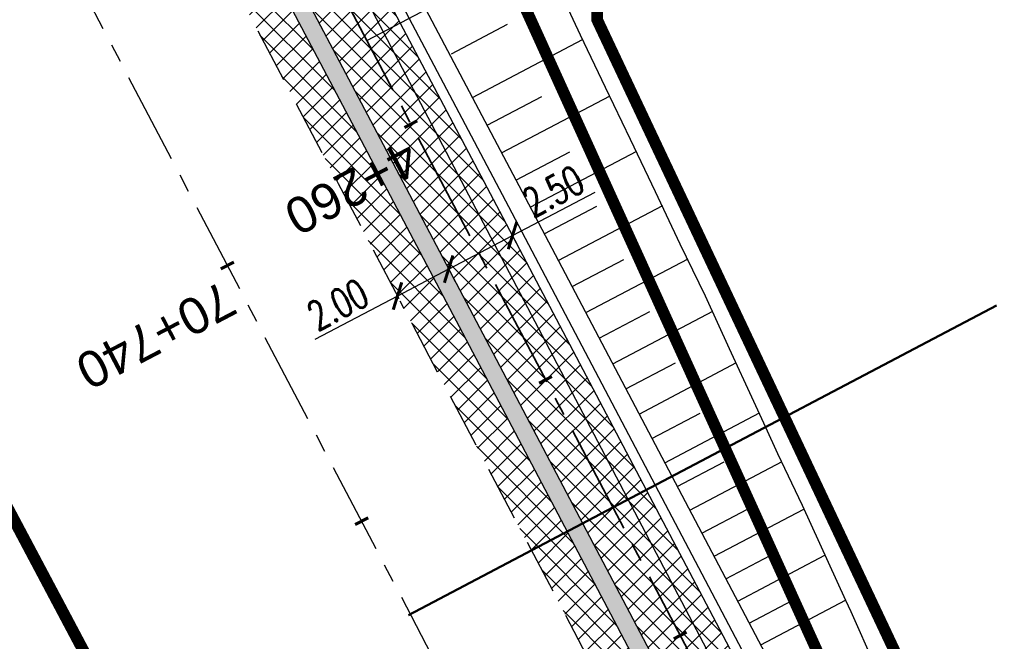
# Model space of a CAD drawing. Header units: metres. Extents: x 7529682 to 7533711, y 5721195 to 5727842.
# Tile 12 of 232: x 7531684 to 7531718, y 5724016 to 5724037. Entities that reach past the tile are written whole.
import ezdxf

# ---------------------------------------------------------------- set-up
doc = ezdxf.new("R2010")
doc.units = ezdxf.units.M
doc.header["$PDMODE"] = 1
doc.header["$PDSIZE"] = 0.3
for name, pattern in [('817-dzialki-09-05-04$0$HIDDEN', [0.375, 0.25, -0.125]), ('ACAD_ISO05W100', [33, 24, -3, 0, -3, 0, -3]), ('CENTER', [50.800000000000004, 31.75, -6.35, 6.35, -6.35]), ('CENTER2', [28.575000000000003, 19.05, -3.175, 3.175, -3.175]), ('HIDDEN', [9.524999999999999, 6.35, -3.175])]:
    doc.linetypes.add(name, pattern=pattern)
for name, color, linetype in [('C-DROGI-SYTUACJA', 7, 'Continuous'), ('C-DROGI-SYTUACJA-ETYKIETY', 7, 'Continuous'), ('D-hatch-pobocza', 131, 'Continuous'), ('D-pobocza', 60, 'Continuous'), ('D-skarpa', 2, 'Continuous'), ('D-skarpa-kreskowanie', 2, 'Continuous'), ('D-wymiary', 1, 'Continuous')]:
    doc.layers.add(name, color=color, linetype=linetype)
for name, color, linetype, lineweight in [('D-bariera-uliczna-typu-B-01', 1, 'FENCELINE1', 30), ('D-krawędzie', 3, 'Continuous', 30), ('D-obrzeża', 2, 'Continuous', 30), ('D-opisy', 2, 'Continuous', 30), ('D-oś', 10, 'CENTER', 30), ('D-pas-drogowy', 7, 'ACAD_ISO05W100', 50), ('Sieci-KD-proj', 4, 'KANDESZCZ_X2', 30)]:
    doc.layers.add(name, color=color, linetype=linetype, lineweight=lineweight)
for name, color, linetype, lineweight, true_color in [('D-hatch-ciag-pieszo-rowerowy', 7, 'Continuous', 13, 0xff9f80), ('D-LR-etap-III', 7, '817-dzialki-09-05-04$0$HIDDEN', 50, 0x00008f), ('D-przekroje-pop', 7, 'Continuous', 50, 0x000099), ('D-ścieki', 7, 'Continuous', 30, 0x0544ff)]:
    doc.layers.add(name, color=color, linetype=linetype, lineweight=lineweight, true_color=true_color)
doc.layers.add('poprzeczki', color=7, linetype='Continuous', true_color=0x0000c7)
doc.styles.add('DIMTEXT', font='simplex.shx', dxfattribs={"width": 0.7})
doc.styles.get("Standard").update_dxf_attribs({"font": 'arial.ttf'})
doc.linetypes.add('FENCELINE1', pattern='A,6.35,-2.54,[133,ltypeshp.shx,S=2.54,R=0,X=-2.54,Y=0],-2.54,25.4', length=36.83)
doc.linetypes.add('KANDESZCZ_X2', pattern='A,4.366477,-0.326302,["kd",DIMTEXT,S=1.28,R=0,X=0,Y=-0.405864],-2.036296,4.465198', length=11.194273)
doc.dimstyles.new('500', dxfattribs={"dimtxt": 1, "dimasz": 0.6999999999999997, "dimexe": 0.2, "dimexo": 0.5, "dimgap": 0.2, "dimtad": 1, "dimrnd": 0.005, "dimzin": 0, "dimdsep": 46, "dimtxsty": 'DIMTEXT', "dimblk": 'ARCHTICK', "dimcen": 0, "dimclrd": 256, "dimclre": 256, "dimclrt": 2, "dimadec": 5, "dimazin": 0, "dimtfac": 1, "dimtofl": 0, "dimtmove": 0, "dimatfit": 3, "dimfxl": 1, "dimtolj": 1, "dimtzin": 0, "dimlwd": -1, "dimlwe": -1, "dimarcsym": 0})
pattern_1 = [(45, (0, 0), (-0.3367596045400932, 0.3367596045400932), []), (135, (0, 0), (-0.3367596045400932, -0.3367596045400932), [])]

# ---------------------------------------------------------------- blocks, each defined once
blk = doc.blocks.new('AeccTickLine')
at = {"color": 0, "linetype": 'ByBlock', "lineweight": -2}
blk.add_line((0, 1), (-3.673819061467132e-16, -1), dxfattribs=at)
blk = doc.blocks.new('_ArchTick')
at = {"color": 0, "linetype": 'ByBlock', "const_width": 0.15}
blk.add_lwpolyline([(-0.5, -0.5), (0.5, 0.5)], dxfattribs=at)
blk = doc.blocks.new('*D75')
at = {"layer": 'D-wymiary', "transparency": 16777216}
for p, q in [((7531701.474113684, 5724029.898628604), (7531704.335625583, 5724031.404016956)), ((7531699.264787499, 5724028.736343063), (7531701.474113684, 5724029.898628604)), ((7531701.706905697, 5724029.456126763), (7531701.567230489, 5724029.721627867)), ((7531699.497579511, 5724028.293841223), (7531699.357904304, 5724028.559342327))]:
    blk.add_line(p, q, dxfattribs=at)
at = {"layer": 'Defpoints', "color": 0, "transparency": 16777216}
for p in [(7531701.474113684, 5724029.898628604), (7531701.474113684, 5724029.898628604), (7531699.264787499, 5724028.736343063)]:
    blk.add_point(p, dxfattribs=at)
at = {"layer": 'D-wymiary', "transparency": 16777216, "xscale": 0.6999999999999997, "yscale": 0.6999999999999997, "zscale": 0.6999999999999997}
for p, rotation in [((7531701.474113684, 5724029.898628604), 27.74802577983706), ((7531699.264787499, 5724028.736343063), 207.7480257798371)]:
    blk.add_blockref('_ArchTick', p, dxfattribs=dict(at, rotation=rotation))
at = {"layer": 'D-wymiary', "color": 2, "transparency": 16777216, "insert": (7531702.888712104, 5724031.433779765), "char_height": 1, "attachment_point": 5, "rotation": 27.748025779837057, "style": 'DIMTEXT'}
blk.add_mtext('\\A1;2.50', dxfattribs=at)
blk = doc.blocks.new('*D79')
at = {"layer": 'D-wymiary', "transparency": 16777216}
for p, q in [((7531699.264787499, 5724028.736343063), (7531697.494780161, 5724027.805174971)), ((7531699.497579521, 5724028.29384123), (7531699.357904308, 5724028.55934233)), ((7531697.494780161, 5724027.805174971), (7531694.633268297, 5724026.299786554)), ((7531697.727572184, 5724027.362673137), (7531697.587896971, 5724027.628174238))]:
    blk.add_line(p, q, dxfattribs=at)
at = {"layer": 'Defpoints', "color": 0, "transparency": 16777216}
for p in [(7531699.264787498, 5724028.736343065), (7531697.494780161, 5724027.805174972), (7531697.494780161, 5724027.805174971)]:
    blk.add_point(p, dxfattribs=at)
at = {"layer": 'D-wymiary', "transparency": 16777216, "xscale": 0.6999999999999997, "yscale": 0.6999999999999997, "zscale": 0.6999999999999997}
for p, rotation in [((7531699.264787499, 5724028.736343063), 27.74802709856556), ((7531697.494780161, 5724027.805174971), 207.7480270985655)]:
    blk.add_blockref('_ArchTick', p, dxfattribs=dict(at, rotation=rotation))
at = {"layer": 'D-wymiary', "color": 2, "transparency": 16777216, "insert": (7531695.428364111, 5724027.509028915), "char_height": 1, "attachment_point": 5, "rotation": 27.748027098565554, "style": 'DIMTEXT'}
blk.add_mtext('\\A1;2.00', dxfattribs=at)

msp = doc.modelspace()

# ---------------------------------------------------------------- hatches: boundary and pattern name
at = {"layer": 'D-hatch-ciag-pieszo-rowerowy'}
h = msp.add_hatch(dxfattribs=at)
h.set_pattern_fill('ANSI37', color=256, scale=0.15, style=0)
h.set_pattern_definition(pattern_1)
h.paths.add_polyline_path([(7531670.458906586, 5724086.71862006), (7531652.861359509, 5724119.414572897), (7531649.993960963, 5724119.543724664), (7531666.660201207, 5724088.578124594), (7531679.390585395, 5724065.760141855), (7531684.867617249, 5724055.947126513), (7531688.519226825, 5724049.118146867), (7531697.217035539, 5724032.628804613), (7531705.518825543, 5724016.848378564), (7531710.984685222, 5724006.444116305), (7531717.725285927, 5723993.613384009), (7531720.608718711, 5723993.496779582), (7531714.804138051, 5724004.545797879), (7531709.33827834, 5724014.950060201), (7531701.035182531, 5724030.73296927), (7531692.33344085, 5724047.229767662), (7531688.667872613, 5724054.084851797), (7531683.179854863, 5724063.917550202)])
at = {"layer": 'D-hatch-pobocza'}
h = msp.add_hatch(dxfattribs=at)
h.set_pattern_fill('ANSI37', color=256, scale=0.15, style=0)
h.set_pattern_definition(pattern_1)
h.paths.add_polyline_path([(7531641.557825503, 5724137.251755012), (7531638.973820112, 5724135.895878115), (7531641.006768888, 5724132.021778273), (7531664.906257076, 5724087.616922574), (7531677.64401952, 5724064.785715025), (7531683.112433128, 5724054.988140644), (7531686.752875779, 5724048.180044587), (7531695.447538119, 5724031.696667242), (7531703.748818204, 5724015.917210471), (7531709.214143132, 5724005.513965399), (7531719.388607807, 5723986.14687362), (7531726.295217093, 5723973.000144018), (7531732.740794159, 5723960.735633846), (7531735.13, 5723956.19), (7531735.640456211, 5723955.218925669), (7531738.920835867, 5723952.151005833), (7531736.413235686, 5723957.004825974), (7531736.305660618, 5723956.961851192), (7531727.534596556, 5723973.651249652), (7531720.62798727, 5723986.797979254), (7531710.453522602, 5724006.165071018), (7531704.987823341, 5724016.569028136), (7531696.686186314, 5724032.349163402), (7531687.989321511, 5724048.836716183), (7531684.341062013, 5724055.659430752), (7531678.866615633, 5724065.467813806), (7531666.134017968, 5724088.289763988), (7531645.570935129, 5724126.495633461, -0.04489876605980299), (7531643.41488373, 5724131.53862466)])
at = {"layer": 'D-ścieki', "linetype": 'ByBlock', "true_color": 0x00cccc}
h = msp.add_hatch(color=132, dxfattribs=at)
edge = h.paths.add_edge_path()
edge.add_line((7531642.006493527, 5724137.812366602), (7531641.435825, 5724137.627082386))
edge.add_line((7531641.435825, 5724137.627082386), (7531643.414883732, 5724131.538624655))
edge.add_arc((7531672.516090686, 5724140.9979985), 30.5999999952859, 198.0067999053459, 208.2899328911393)
edge.add_line((7531645.57093513, 5724126.495633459), (7531666.134017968, 5724088.289763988))
edge.add_line((7531666.134017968, 5724088.289763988), (7531678.866615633, 5724065.467813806))
edge.add_line((7531678.866615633, 5724065.467813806), (7531684.341062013, 5724055.659430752))
edge.add_line((7531684.341062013, 5724055.659430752), (7531687.989321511, 5724048.836716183))
edge.add_line((7531687.989321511, 5724048.836716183), (7531696.686186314, 5724032.349163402))
edge.add_line((7531696.686186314, 5724032.349163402), (7531704.987823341, 5724016.569028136))
edge.add_line((7531704.987823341, 5724016.569028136), (7531710.453522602, 5724006.165071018))
edge.add_line((7531710.453522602, 5724006.165071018), (7531727.534596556, 5723973.651249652))
edge.add_line((7531727.534596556, 5723973.651249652), (7531736.305660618, 5723956.961851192))
edge.add_line((7531736.305660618, 5723956.961851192), (7531737.415830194, 5723957.405348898))
edge.add_line((7531737.415830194, 5723957.405348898), (7531737.20995598, 5723957.861526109))
edge.add_line((7531737.20995598, 5723957.861526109), (7531736.631995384, 5723957.63063868))
edge.add_line((7531736.631995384, 5723957.63063868), (7531728.065759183, 5723973.930294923))
edge.add_line((7531728.065759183, 5723973.930294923), (7531710.984685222, 5724006.444116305))
edge.add_line((7531710.984685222, 5724006.444116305), (7531705.518825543, 5724016.848378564))
edge.add_line((7531705.518825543, 5724016.848378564), (7531697.217035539, 5724032.628804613))
edge.add_line((7531697.217035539, 5724032.628804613), (7531688.519226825, 5724049.118146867))
edge.add_line((7531688.519226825, 5724049.118146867), (7531684.867617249, 5724055.947126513))
edge.add_line((7531684.867617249, 5724055.947126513), (7531679.390585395, 5724065.760141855))
edge.add_line((7531679.390585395, 5724065.760141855), (7531666.660201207, 5724088.578124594))
edge.add_line((7531666.660201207, 5724088.578124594), (7531646.099271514, 5724126.779993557))
edge.add_arc((7531672.516090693, 5724140.9979985), 30.00000000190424, 198.0067999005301, 208.2899328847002, ccw=False)
edge.add_line((7531643.985495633, 5724131.724102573), (7531642.01237679, 5724137.794286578))
edge.add_arc((7531613.48178165, 5724128.520390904), 29.99999999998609, 18.00679939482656, 18.04311184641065)

# ---------------------------------------------------------------- linework, layer by layer
at = {"layer": 'C-DROGI-SYTUACJA', "color": 10, "linetype": 'CENTER2', "lineweight": 35, "ltscale": 0.2}
msp.add_lwpolyline([(7531614.256663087, 5724194.442743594, -0.04259237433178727), (7531617.002724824, 5724190.14299819), (7531641.086772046, 5724144.244027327, -0.04226225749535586), (7531643.052354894, 5724139.578765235), (7531645.974061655, 5724130.590306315, 0.04489876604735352), (7531648.087837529, 5724125.646197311), (7531669.362691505, 5724086.1178688), (7531687.570882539, 5724053.485485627), (7531733.076127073, 5723967.06731419, 0.08906008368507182), (7531737.423082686, 5723961.49317242), (7531739.516334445, 5723959.616805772, -0.04859652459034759), (7531742.139793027, 5723956.760110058), (7531750.647625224, 5723945.469249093, -0.1118001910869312), (7531754.274373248, 5723937.414485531), (7531757.426190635, 5723921.897601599, 0.2009158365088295), (7531763.939597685, 5723912.314339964), (7531771.973882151, 5723907.081516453, -0.1312281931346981), (7531777.150318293, 5723901.326672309), (7531783.375044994, 5723889.119926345)], format="xyb", dxfattribs=at)
at = {"layer": 'D-bariera-uliczna-typu-B-01', "color": 160, "ltscale": 0.1, "true_color": 0x3d3dff, "flags": 128}
msp.add_lwpolyline([(7531734.96961638, 5723966.915378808), (7531732.194850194, 5723972.195146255), (7531725.288447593, 5723985.341482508), (7531715.113982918, 5724004.708574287), (7531709.648123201, 5724015.112836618), (7531701.344844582, 5724030.896093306), (7531692.642552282, 5724047.39393556), (7531688.975029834, 5724054.252674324), (7531683.485474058, 5724064.088128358), (7531670.765846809, 5724086.886830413), (7531650.215144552, 5724125.06969697, -0.04489876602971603), (7531648.302177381, 5724129.544115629), (7531645.094307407, 5724139.412938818)], format="xyb", dxfattribs=at)
at = {"layer": 'D-krawędzie', "linetype": 'HIDDEN', "ltscale": 0.3, "flags": 128}
msp.add_lwpolyline([(7530572.009999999, 5726166.06), (7530620.380949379, 5726072.761487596), (7530641.555222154, 5726032.007915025), (7530660.960861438, 5725995.070069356), (7530689.128213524, 5725941.540167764), (7530707.335918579, 5725907.031820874), (7530725.255781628, 5725873.092686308), (7530743.969545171, 5725837.653904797), (7530770.526708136, 5725787.119408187), (7530787.864146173, 5725754.266918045), (7530809.897571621, 5725712.541613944), (7530824.739035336, 5725684.389287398), (7530840.856259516, 5725653.693092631), (7530860.675070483, 5725616.154465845), (7530865.283000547, 5725607.394015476), (7530878.050274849, 5725583.079962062), (7530918.171722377, 5725507.178125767), (7530950.162943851, 5725446.305402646), (7530993.419108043, 5725364.264712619), (7531022.766433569, 5725308.719304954), (7531053.80955549, 5725249.872416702), (7531081.165622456, 5725197.874670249), (7531103.902359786, 5725154.540603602), (7531128.123220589, 5725108.448161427), (7531149.3, 5725068.249999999), (7531167.380094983, 5725033.766927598), (7531197.164745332, 5724976.987689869), (7531228.151004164, 5724918.034426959), (7531253.152837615, 5724870.491119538), (7531286.7961686, 5724806.653565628), (7531306.739858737, 5724768.664832), (7531335.094443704, 5724714.652299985), (7531357.3191504, 5724672.438740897), (7531373.644908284, 5724641.454376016), (7531392.161870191, 5724605.998675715), (7531418.480331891, 5724555.852756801), (7531439.726902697, 5724515.582472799), (7531468.399107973, 5724461.077223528), (7531491.782023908, 5724416.527754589), (7531531.990296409, 5724339.832565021), (7531557.226635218, 5724291.658956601), (7531569.851546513, 5724267.577443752), (7531591.375556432, 5724226.547822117), (7531610.003879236, 5724191.103071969), (7531616.882991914, 5724177.998849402), (7531629.984986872, 5724153.025496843), (7531641.006768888, 5724132.021778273), (7531664.906257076, 5724087.616922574), (7531677.64401952, 5724064.785715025), (7531683.112433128, 5724054.988140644), (7531686.752875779, 5724048.180044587), (7531695.447538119, 5724031.696667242), (7531703.748818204, 5724015.917210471), (7531709.214143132, 5724005.513965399), (7531719.388607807, 5723986.14687362), (7531726.295217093, 5723973.000144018), (7531732.740794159, 5723960.735633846), (7531735.13, 5723956.19)], dxfattribs=at)
at = {"layer": 'D-LR-etap-III', "ltscale": 10, "flags": 128}
msp.add_lwpolyline([(7531750.474471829, 5723895.103125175, 0.4, 0.4, 0), (7531750.505, 5723895.13, 0.4, 0.4, 0), (7531682.71, 5724022.92, 0.4, 0.4, 0), (7531619.177023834, 5724147.203692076, 0.4, 0.4, 0), (7531592.308960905, 5724198.48863389, 0.4, 0.4, 0), (7531553.263875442, 5724272.918564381, 0.4, 0.4, 0), (7531504.019999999, 5724366.79, 0.4, 0.4, 0), (7531482.09, 5724407.62, 0.4, 0.4, 0), (7531412.350402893, 5724541.182759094, 0.4, 0.4, 0), (7531388.463669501, 5724586.929768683, 0.4, 0.4, 0), (7531345.12, 5724669.94, 0.4, 0.4, 0), (7531127.66, 5725081.67, 0.4, 0.4, 0), (7531059.253139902, 5725211.040795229, 0.4, 0.4, 0), (7531008.007244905, 5725307.953830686, 0.4, 0.4, 0), (7530964.181635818, 5725390.835555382, 0.4, 0.4, 0), (7530914.557354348, 5725484.683561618, 0.4, 0.4, 0), (7530865.243241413, 5725577.493975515, 0.4, 0.4, 0), (7530840.085257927, 5725624.058651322, 0.4, 0.4, 0), (7530802.559525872, 5725694.924584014, 0.4, 0.4, 0), (7530755.54, 5725787.51, 0.4, 0.4, 0), (7530708.717810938, 5725876.303221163, 0.4, 0.4, 0), (7530695.12, 5725902.09, 0.4, 0.4, 0), (7530642.91397006, 5726001.07839487, 0.4, 0.4, 0), (7530634.934723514, 5726016.146615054, 0.4, 0.4, 0), (7530610.820000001, 5726061.929999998, 0.4, 0.4, 0), (7530610.820000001, 5726061.929999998, 0.4, 0.4, 0), (7530607.21, 5726063.51, 0.4, 0.4, 0), (7530597.42, 5726080.68, 0.4, 0.4, 0), (7530591.16, 5726088.44, 0.4, 0.4, 0), (7530581.28, 5726107.21, 0.4, 0.4, 0), (7530571.29, 5726130.56, 0.4, 0.4, 0), (7530549.554994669, 5726171.527317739, 0.4, 0.4, 0), (7530531.014309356, 5726206.473807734, 0.4, 0.4, 0), (7530516.461208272, 5726236.016618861, 0.4, 0.4, 0), (7530500.798929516, 5726266.141265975, 0.4, 0.4, 0), (7530491.349999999, 5726283.94, 0.4, 0.4, 0), (7530482.4, 5726303.41, 0.4, 0.4, 0), (7530482.4, 5726303.41, 0.4, 0.4, 0), (7530450.41, 5726357.28, 0.4, 0.4, 0), (7530397.759396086, 5726458.499907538, 0.4, 0.4, 0), (7530334.707815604, 5726583.664702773, 0.4, 0.4, 0), (7530303.939274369, 5726645.167943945, 0.4, 0.4, 0), (7530300.509779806, 5726651.777515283, 0.4, 0.4, 0), (7530289.213532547, 5726671.966724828, 0.4, 0.4, 0), (7530281.54, 5726685.57, 0.4, 0.4, 0), (7530261.37085633, 5726724.163374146, 0.4, 0.4, 0), (7530254.03, 5726738.21, 0.4, 0.4, 0), (7530197.219999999, 5726845.06, 0.4, 0.4, 0), (7530194.71, 5726849.15, 0.4, 0.4, 0), (7530195.92, 5726850.75, 0.4, 0.4, 0), (7530170.546669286, 5726892.961489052, 0.4, 0.4, 0), (7530143.174718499, 5726945.065838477, 0.4, 0.4, 0), (7530105.059999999, 5727018.32, 0.4, 0.4, 0), (7530100.059999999, 5727027.16, 0.4, 0.4, 0), (7530062.318670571, 5727099.625398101, 0.4, 0.4, 0), (7530015.378537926, 5727189.420463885, 0.4, 0.4, 0), (7529983.207960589, 5727250.206596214, 0.4, 0.4, 0), (7529953.284293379, 5727306.74720398, 0.4, 0.4, 0), (7529900.67053443, 5727406.15903814, 0.4, 0.4, 0), (7529890.630239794, 5727425.131178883, 0.4, 0.4, 0), (7529875.155383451, 5727454.426350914, 0.4, 0.4, 0), (7529857.560096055, 5727487.787346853, 0.4, 0.4, 0), (7529835.194401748, 5727530.19312405, 0.4, 0.4, 0), (7529811.740544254, 5727574.662079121, 0.4, 0.4, 0), (7529792.101859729, 5727611.922638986, 0.4, 0.4, 0), (7529768.066117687, 5727657.469613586, 0.4, 0.4, 0), (7529755.210566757, 5727682.131373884, 0.4, 0.4, 0), (7529753.309999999, 5727681.13, 0.4, 0.4, 0), (7529739.21, 5727707.77, 0.4, 0.4, 0), (7529735.394745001, 5727711.251990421, 0.4, 0.4, 0), (7529725.42, 5727730.2, 0.4, 0.4, 0), (7529723.55, 5727729.88, 0.4, 0.4, 0), (7529695.566668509, 5727782.932080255, 0.4, 0.4, 0), (7529717.67971874, 5727794.024357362, 0.4, 0.4, 0), (7529736.274870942, 5727758.647400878, 0.4, 0.4, 0), (7529736.274870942, 5727758.647400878, 0.4, 0.4, 0), (7529744.511003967, 5727750.406106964, 0.4, 0.4, 0), (7529744.511003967, 5727750.406106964, 0.4, 0.4, 0), (7529750.282568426, 5727738.549848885, 0.4, 0.4, 0), (7529777.108510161, 5727687.569424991, 0.4, 0.4, 0), (7529796.51537536, 5727651.329932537, 0.4, 0.4, 0), (7529814.937945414, 5727616.793170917, 0.4, 0.4, 0), (7529839.006722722, 5727572.303976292, 0.4, 0.4, 0), (7529860.617626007, 5727532.509108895, 0.4, 0.4, 0), (7529882.348967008, 5727491.504261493, 0.4, 0.4, 0), (7529904.865139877, 5727449.096370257, 0.4, 0.4, 0), (7529920.747384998, 5727418.884773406, 0.4, 0.4, 0), (7529946.676504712, 5727368.547487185, 0.4, 0.4, 0), (7529972.024701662, 5727320.573310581, 0.4, 0.4, 0), (7529987.740014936, 5727290.153392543, 0.4, 0.4, 0), (7529996.497385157, 5727273.661630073, 0.4, 0.4, 0), (7530017.541471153, 5727234.202689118, 0.4, 0.4, 0), (7530033.053657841, 5727204.864166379, 0.4, 0.4, 0), (7530051.622983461, 5727170.222745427, 0.4, 0.4, 0), (7530069.276612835, 5727137.015751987, 0.4, 0.4, 0), (7530089.385386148, 5727097.533639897, 0.4, 0.4, 0), (7530109.712512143, 5727060.746615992, 0.4, 0.4, 0), (7530136.769722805, 5727011.640131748, 0.4, 0.4, 0), (7530162.446686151, 5726962.743777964, 0.4, 0.4, 0), (7530187.674104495, 5726916.992101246, 0.4, 0.4, 0), (7530207.820739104, 5726879.335323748, 0.4, 0.4, 0), (7530230.625609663, 5726834.518686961, 0.4, 0.4, 0), (7530262.288093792, 5726776.61832811, 0.4, 0.4, 0), (7530277.509672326, 5726760.213143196, 0.4, 0.4, 0), (7530286.036865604, 5726744.106684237, 0.4, 0.4, 0), (7530288.097472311, 5726735.884066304, 0.4, 0.4, 0), (7530290.393870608, 5726725.046963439, 0.4, 0.4, 0), (7530296.17664807, 5726713.582980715, 0.4, 0.4, 0), (7530302.726195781, 5726701.18226779, 0.4, 0.4, 0), (7530325.685047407, 5726657.466383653, 0.4, 0.4, 0), (7530343.243978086, 5726623.648592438, 0.4, 0.4, 0), (7530360.229820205, 5726591.746871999, 0.4, 0.4, 0), (7530383.20855044, 5726548.059469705, 0.4, 0.4, 0), (7530406.017875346, 5726503.605514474, 0.4, 0.4, 0), (7530427.464919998, 5726462.620289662, 0.4, 0.4, 0), (7530447.9278544, 5726424.388014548, 0.4, 0.4, 0), (7530471.126878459, 5726379.920667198, 0.4, 0.4, 0), (7530490.501003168, 5726343.033350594, 0.4, 0.4, 0), (7530509.499458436, 5726306.733076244, 0.4, 0.4, 0), (7530529.890269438, 5726267.244072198, 0.4, 0.4, 0), (7530543.852446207, 5726238.990319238, 0.4, 0.4, 0), (7530554.808897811, 5726218.943990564, 0.4, 0.4, 0), (7530559.027108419, 5726212.223286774, 0.4, 0.4, 0), (7530563.060988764, 5726206.409670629, 0.4, 0.4, 0), (7530566.93354971, 5726200.463543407, 0.4, 0.4, 0), (7530569.771022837, 5726194.901501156, 0.4, 0.4, 0), (7530571.47319415, 5726191.282350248, 0.4, 0.4, 0), (7530572.839142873, 5726188.024533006, 0.4, 0.4, 0), (7530575.295071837, 5726182.034664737, 0.4, 0.4, 0), (7530579.736851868, 5726173.306070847, 0.4, 0.4, 0), (7530583.3, 5726167.41, 0.4, 0.4, 0), (7530593.4, 5726163.33, 0.4, 0.4, 0), (7530598.618375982, 5726155.264489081, 0.4, 0.4, 0), (7530608.258304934, 5726140.497132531, 0.4, 0.4, 0), (7530603.269999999, 5726136.83, 0.4, 0.4, 0), (7530606.53, 5726131.84, 0.4, 0.4, 0), (7530604.239057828, 5726124.21679044, 0.4, 0.4, 0), (7530605.847136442, 5726121.630127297, 0.4, 0.4, 0), (7530608.971611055, 5726116.164124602, 0.4, 0.4, 0), (7530618.114293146, 5726097.791111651, 0.4, 0.4, 0), (7530651.213125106, 5726034.959524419, 0.4, 0.4, 0), (7530670.243741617, 5725998.61095082, 0.4, 0.4, 0), (7530698.075474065, 5725945.952624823, 0.4, 0.4, 0), (7530716.505955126, 5725911.3051464, 0.4, 0.4, 0), (7530735.223454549, 5725875.667401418, 0.4, 0.4, 0), (7530752.504235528, 5725842.154920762, 0.4, 0.4, 0), (7530778.310652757, 5725793.501254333, 0.4, 0.4, 0), (7530797.499961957, 5725756.381811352, 0.4, 0.4, 0), (7530812.518974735, 5725728.28874362, 0.4, 0.4, 0), (7530820.039295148, 5725713.160404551, 0.4, 0.4, 0), (7530822.422446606, 5725710.193574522, 0.4, 0.4, 0), (7530833.154893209, 5725688.800634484, 0.4, 0.4, 0), (7530849.629354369, 5725656.158601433, 0.4, 0.4, 0), (7530867.98290276, 5725621.963939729, 0.4, 0.4, 0), (7530872.629809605, 5725612.88760475, 0.4, 0.4, 0), (7530880.354488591, 5725597.594500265, 0.4, 0.4, 0), (7530883.839446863, 5725593.389159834, 0.4, 0.4, 0), (7530891.782113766, 5725587.763349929, 0.4, 0.4, 0), (7530895.038670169, 5725584.280746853, 0.4, 0.4, 0), (7530897.033644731, 5725580.941110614, 0.4, 0.4, 0), (7530900.951646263, 5725579.945856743, 0.4, 0.4, 0), (7530904.80970798, 5725571.977328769, 0.4, 0.4, 0), (7530903.682362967, 5725568.566434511, 0.4, 0.4, 0), (7530908.900614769, 5725558.844845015, 0.4, 0.4, 0), (7530910.252030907, 5725545.671606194, 0.4, 0.4, 0), (7530912.872986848, 5725538.645543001, 0.4, 0.4, 0), (7530945.278171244, 5725478.464284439, 0.4, 0.4, 0), (7530959.692318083, 5725450.24628822, 0.4, 0.4, 0), (7531002.82670893, 5725368.192370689, 0.4, 0.4, 0), (7531044.703532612, 5725290.314293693, 0.4, 0.4, 0), (7531064.098839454, 5725253.212562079, 0.4, 0.4, 0), (7531083.010253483, 5725216.677517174, 0.4, 0.4, 0), (7531113.013137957, 5725158.465613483, 0.4, 0.4, 0), (7531137.364304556, 5725113.07076138, 0.4, 0.4, 0), (7531150.830830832, 5725086.711759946, 0.4, 0.4, 0), (7531159.745663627, 5725076.640848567, 0.4, 0.4, 0), (7531166.309999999, 5725074.58, 0.4, 0.4, 0), (7531172.29, 5725062.58, 0.4, 0.4, 0), (7531170.589828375, 5725055.605912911, 0.4, 0.4, 0), (7531173.732823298, 5725044.080706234, 0.4, 0.4, 0), (7531215.342008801, 5724964.859648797, 0.4, 0.4, 0), (7531238.054496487, 5724921.684649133, 0.4, 0.4, 0), (7531262.389821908, 5724875.282876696, 0.4, 0.4, 0), (7531295.587160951, 5724811.265731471, 0.4, 0.4, 0), (7531348.487908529, 5724712.362812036, 0.4, 0.4, 0), (7531363.740817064, 5724682.68394264, 0.4, 0.4, 0), (7531366.986905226, 5724675.865317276, 0.4, 0.4, 0), (7531382.541261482, 5724646.110625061, 0.4, 0.4, 0), (7531401.299165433, 5724610.874551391, 0.4, 0.4, 0), (7531428.964837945, 5724558.862274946, 0.4, 0.4, 0), (7531449.111202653, 5724520.397801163, 0.4, 0.4, 0), (7531477.292992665, 5724465.831467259, 0.4, 0.4, 0), (7531500.996290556, 5724421.112506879, 0.4, 0.4, 0), (7531512.121834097, 5724400.549045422, 0.4, 0.4, 0), (7531513.78163794, 5724396.757451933, 0.4, 0.4, 0), (7531526.32, 5724379.39, 0.4, 0.4, 0), (7531566.783642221, 5724302.73628205, 0.4, 0.4, 0), (7531578.579156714, 5724282.774819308, 0.4, 0.4, 0), (7531584.232619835, 5724273.111246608, 0.4, 0.4, 0), (7531590.109283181, 5724263.508189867, 0.4, 0.4, 0), (7531593.027899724, 5724258.771479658, 0.4, 0.4, 0), (7531595.711841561, 5724254.226824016, 0.4, 0.4, 0), (7531601.659976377, 5724243.898197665, 0.4, 0.4, 0), (7531606.097733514, 5724235.986407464, 0.4, 0.4, 0), (7531609.382207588, 5724230.799061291, 0.4, 0.4, 0), (7531611.580260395, 5724227.671180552, 0.4, 0.4, 0), (7531612.707802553, 5724225.86410867, 0.4, 0.4, 0), (7531618.665224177, 5724214.480919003, 0.4, 0.4, 0), (7531619.885522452, 5724212.333950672, 0.4, 0.4, 0), (7531620.931818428, 5724210.787064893, 0.4, 0.4, 0), (7531623.518605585, 5724207.111542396, 0.4, 0.4, 0), (7531626.143926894, 5724203.61306897, 0.4, 0.4, 0), (7531632.022984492, 5724196.485954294, 0.4, 0.4, 0), (7531653.949089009, 5724152.617641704, 0.4, 0.4, 0), (7531656.750690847, 5724143.103797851, 0.4, 0.4, 0), (7531659.61440691, 5724133.254504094, 0.4, 0.4, 0), (7531661.627147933, 5724128.646047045, 0.4, 0.4, 0.01093811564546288), (7531674.314987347, 5724101.43546424, 0.4, 0.4, 0), (7531685.137626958, 5724081.408252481, 0.4, 0.4, 0), (7531692.159945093, 5724066.277333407, 0.4, 0.4, 0), (7531699.662164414, 5724051.388120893, 0.4, 0.4, 0), (7531704.480624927, 5724040.808561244, 0.4, 0.4, 0), (7531704.480624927, 5724040.808561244, 0.4, 0.4, 0), (7531704.401251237, 5724037.368913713, 0.4, 0.4, 0), (7531720.383609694, 5724003.441317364, 0.4, 0.4, 0), (7531728.79890528, 5723986.206298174, 0.4, 0.4, 0), (7531733.237926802, 5723977.192631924, 0.4, 0.4, 0), (7531736.750027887, 5723969.505210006, 0.4, 0.4, 0), (7531737.336143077, 5723968.518916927, 0.4, 0.4, 0), (7531738.285051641, 5723967.699360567, 0.4, 0.4, 0), (7531742.180915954, 5723962.346428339, 0.4, 0.4, 0), (7531744.286141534, 5723958.615526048, 0.4, 0.4, 0), (7531755.393260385, 5723944.192617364, 0.4, 0.4, 0), (7531758.69, 5723936.76, 0.4, 0.4, 0), (7531780.08, 5723929.25, 0.4, 0.4, 0), (7531792.611989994, 5723906.337708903, 0.4, 0.4, 0), (7531792.611989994, 5723906.337708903, 0.4, 0.4, 0), (7531756.962094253, 5723883.055323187, 0.4, 0.4, 0), (7531750.46, 5723895.130000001, 0.4, 0.4, 0), (7531750.46, 5723895.130000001, 0, 0, 0)], format="xyseb", dxfattribs=at)
at = {"layer": 'D-obrzeża'}
msp.add_lwpolyline([(7531780.89415394, 5723900.508946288), (7531779.425246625, 5723903.067009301, 0.1186133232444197), (7531777.818070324, 5723904.766880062), (7531765.060392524, 5723913.076104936, -0.2009158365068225), (7531758.546985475, 5723922.659366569), (7531755.443017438, 5723937.940680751, 0.1118001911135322), (7531751.816269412, 5723945.995444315), (7531743.064820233, 5723957.609612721, 0.0485965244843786), (7531740.441361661, 5723960.466308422), (7531738.436547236, 5723962.263400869, -0.08926204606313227), (7531734.082128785, 5723967.851728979), (7531731.88503071, 5723972.032321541), (7531724.978602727, 5723985.1787061), (7531714.804138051, 5724004.545797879), (7531709.33827834, 5724014.950060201), (7531701.035182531, 5724030.73296927), (7531692.33344085, 5724047.229767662), (7531688.667872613, 5724054.084851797), (7531683.179854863, 5724063.917550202), (7531670.458906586, 5724086.71862006), (7531649.906948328, 5724124.903820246, -0.04489876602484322), (7531647.969320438, 5724129.435920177), (7531644.774618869, 5724139.264231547)], format="xyb", dxfattribs=at)
at = {"layer": 'D-opisy'}
msp.add_line((7531696.434690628, 5724036.652391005), (7531729.511722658, 5724053.998414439), dxfattribs=at)
at = {"layer": 'D-oś', "ltscale": 0.1}
msp.add_lwpolyline([(7531812.380848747, 5723798.616780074), (7531655.397024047, 5724097.899918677), (7531637.916099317, 5724130.379189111), (7531626.885633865, 5724151.399455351), (7531613.784040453, 5724176.372042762), (7531606.905700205, 5724189.474794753), (7531588.276149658, 5724224.921883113), (7531566.751706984, 5724265.952329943), (7531554.126292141, 5724290.034803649), (7531528.890461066, 5724338.207443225), (7531488.682972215, 5724414.901138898), (7531465.30154836, 5724459.447768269)], dxfattribs=at)
at = {"layer": 'D-pas-drogowy', "ltscale": 0.2, "flags": 128}
msp.add_lwpolyline([(7531633.018560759, 5724182.834272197, 0.4, 0.4, 0), (7531617.558899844, 5724211.608162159, 0.4, 0.4, 0), (7531566.783642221, 5724302.73628205, 0.4, 0.4, 0), (7531538.419082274, 5724356.469679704, 0.4, 0.4, 0), (7531526.32, 5724379.39, 0.4, 0.4, 0), (7531516.102085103, 5724393.607319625, 0.4, 0.4, 0.001485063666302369), (7531513.78037409, 5724396.837773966, 0.4, 0.4, 0), (7531501.87, 5724413.41, 0.4, 0.4, 0), (7531474.926107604, 5724464.507896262, 0.4, 0.4, 0), (7531446.200436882, 5724518.992313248, 0.4, 0.4, 0), (7531424.962185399, 5724559.262257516, 0.4, 0.4, 0), (7531398.444460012, 5724609.565801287, 0.4, 0.4, 0), (7531379.647455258, 5724645.216004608, 0.4, 0.4, 0), (7531365.23, 5724672.56, 0.4, 0.4, 0), (7531341.305752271, 5724717.915356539, 0.4, 0.4, 0), (7531312.899996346, 5724771.788898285, 0.4, 0.4, 0), (7531292.590923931, 5724810.306502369, 0.4, 0.4, 0), (7531259.391619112, 5724873.271351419, 0.4, 0.4, 0), (7531233.740401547, 5724921.922582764, 0.4, 0.4, 0), (7531203.072738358, 5724980.092044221, 0.4, 0.4, 0), (7531173.471398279, 5725036.225177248, 0.4, 0.4, 0), (7531168.269999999, 5725046.09, 0.4, 0.4, 0), (7531172.29, 5725062.58, 0.4, 0.4, 0), (7531166.309999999, 5725074.58, 0.4, 0.4, 0), (7531150.32, 5725079.6, 0.4, 0.4, 0), (7531141.5, 5725096.43, 0.4, 0.4, 0), (7531109.311735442, 5725157.814415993, 0.4, 0.4, 0), (7531086.641300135, 5725201.047918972, 0.4, 0.4, 0), (7531059.198258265, 5725253.383662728, 0.4, 0.4, 0), (7531028.206828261, 5725312.48946212, 0.4, 0.4, 0), (7530999.104694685, 5725367.990143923, 0.4, 0.4, 0), (7530956.247527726, 5725449.724815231, 0.4, 0.4, 0), (7530924.397774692, 5725510.463768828, 0.4, 0.4, 0), (7530897.509999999, 5725561.74, 0.4, 0.4, 0), (7530894.46, 5725566.14, 0.4, 0.4, 0), (7530892.16, 5725570.49, 0.4, 0.4, 0), (7530869.362688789, 5725613.307018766, 0.4, 0.4, 0), (7530861.693971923, 5725627.704613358, 0.4, 0.4, 0), (7530852.74, 5725644.52, 0.4, 0.4, 0), (7530831.509999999, 5725684.2, 0.4, 0.4, 0), (7530811.13, 5725722.52, 0.4, 0.4, 0), (7530792.3476413, 5725757.940652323, 0.4, 0.4, 0), (7530768.03, 5725803.8, 0.4, 0.4, 0), (7530748.768542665, 5725840.178507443, 0.4, 0.4, 0), (7530727.7, 5725879.97, 0.4, 0.4, 0), (7530712.0981582, 5725909.54523909, 0.4, 0.4, 0), (7530693.644105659, 5725944.645156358, 0.4, 0.4, 0), (7530665.702224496, 5725997.538976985, 0.4, 0.4, 0), (7530641.759999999, 5726042.88, 0.4, 0.4, 0), (7530616.5, 5726091.48, 0.4, 0.4, 0), (7530604.628439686, 5726114.319880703, 0.4, 0.4, -0.007762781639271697), (7530602.5, 5726118.43, 0.4, 0.4, 0), (7530603.992037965, 5726123.394821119, 0.4, 0.4, 0), (7530606.53, 5726131.84, 0.4, 0.4, 0), (7530603.269999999, 5726136.83, 0.4, 0.4, 0), (7530593.775620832, 5726151.368713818, 0.4, 0.4, 0), (7530590.202637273, 5726156.84001263, 0.4, 0.4, 0), (7530583.3, 5726167.41, 0.4, 0.4, 0), (7530580.578343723, 5726170.427567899, 0.4, 0.4, 0), (7530575.849999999, 5726175.67, 0.4, 0.4, 0), (7530569.009999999, 5726186.66, 0.4, 0.4, 0), (7530562.555322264, 5726199.189409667, 0.4, 0.4, 0), (7530555.67, 5726211.39, 0.4, 0.4, 0), (7530548.29, 5726224.23, 0.4, 0.4, 0), (7530540.58, 5726237.71, 0.4, 0.4, 0), (7530532.679999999, 5726252.65, 0.4, 0.4, 0), (7530524.059999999, 5726269.35, 0.4, 0.4, 0), (7530502.82, 5726309.91, 0.4, 0.4, 0), (7530488.83, 5726336.63, 0.4, 0.4, 0), (7530466.03, 5726380.16, 0.4, 0.4, 0), (7530438.469999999, 5726432.77, 0.4, 0.4, 0), (7530424.53, 5726459.09, 0.4, 0.4, 0), (7530401.63, 5726502.97, 0.4, 0.4, 0), (7530383.38, 5726538.06, 0.4, 0.4, 0), (7530353.969999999, 5726593.52, 0.4, 0.4, 0), (7530338.469999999, 5726622.74, 0.4, 0.4, 0), (7530322.009999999, 5726653.88, 0.4, 0.4, 0), (7530297.54, 5726700.33, 0.4, 0.4, 0), (7530287.38, 5726719.6, 0.4, 0.4, 0), (7530285.94993921, 5726722.315508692, 0.4, 0.4, 0), (7530280.259999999, 5726733.12, 0.4, 0.4, 0), (7530266.73, 5726758.74, 0.4, 0.4, 0), (7530260.42, 5726770.47, 0.4, 0.4, 0), (7530253.25, 5726783.82, 0.4, 0.4, 0), (7530244.95, 5726799.33, 0.4, 0.4, 0), (7530239.389999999, 5726808.49, 0.4, 0.4, 0), (7530238.29, 5726807.9, 0.4, 0.4, 0), (7530218.11, 5726850.67, 0.4, 0.4, 0), (7530175.906646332, 5726928.168028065, 0.4, 0.4, 0), (7530096.679999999, 5727076.15, 0.4, 0.4, 0), (7530094.679999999, 5727079.89, 0.4, 0.4, 0), (7530064.59693469, 5727135.522637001, 0.4, 0.4, 0), (7530046.730970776, 5727168.8921561, 0.4, 0.4, 0), (7530025.803045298, 5727208.461374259, 0.4, 0.4, 0), (7530012.846501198, 5727232.979315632, 0.4, 0.4, 0), (7529994.15, 5727268.45, 0.4, 0.4, 0), (7529981.670868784, 5727291.93018666, 0.4, 0.4, 0), (7529949.889999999, 5727351.73, 0.4, 0.4, 0), (7529924.75, 5727399.03, 0.4, 0.4, 0), (7529915.515824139, 5727417.099754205, 0.4, 0.4, 0), (7529885.83, 5727475.19, 0.4, 0.4, 0), (7529862.559999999, 5727519.97, 0.4, 0.4, 0), (7529852.984923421, 5727538.191086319, 0.4, 0.4, 0), (7529836.513084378, 5727569.51130111, 0.4, 0.4, 0), (7529815.36890814, 5727609.140983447, 0.4, 0.4, 0), (7529792.795203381, 5727651.247499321, 0.4, 0.4, 0), (7529774.199114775, 5727685.858348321, 0.4, 0.4, 0), (7529746.966026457, 5727736.059440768, 0.4, 0.4, 0), (7529733.92, 5727757.62, 0.4, 0.4, 0), (7529708.607472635, 5727806.388536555, 0.4, 0.4, 0), (7529688.491967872, 5727796.344621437, 0.4, 0.4, 0), (7529723.55, 5727729.88, 0.4, 0.4, 0), (7529725.42, 5727730.2, 0.4, 0.4, 0), (7529735.38, 5727711.28, 0.4, 0.4, 0), (7529739.21, 5727707.77, 0.4, 0.4, 0), (7529753.309999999, 5727681.13, 0.4, 0.4, 0), (7529755.178396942, 5727682.114424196, 0.4, 0.4, 0), (7529792.101859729, 5727611.922638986, 0.4, 0.4, 0), (7529811.740544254, 5727574.662079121, 0.4, 0.4, 0), (7529835.194401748, 5727530.19312405, 0.4, 0.4, 0), (7529857.560096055, 5727487.787346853, 0.4, 0.4, 0), (7529875.155383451, 5727454.426350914, 0.4, 0.4, 0), (7529890.630239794, 5727425.131178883, 0.4, 0.4, 0), (7529900.67053443, 5727406.15903814, 0.4, 0.4, 0), (7529953.284293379, 5727306.74720398, 0.4, 0.4, 0), (7529983.207960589, 5727250.206596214, 0.4, 0.4, 0), (7530015.378537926, 5727189.420463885, 0.4, 0.4, 0), (7530062.318670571, 5727099.625398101, 0.4, 0.4, 0), (7530100.059999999, 5727027.16, 0.4, 0.4, 0), (7530105.059999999, 5727018.32, 0.4, 0.4, 0), (7530143.174718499, 5726945.065838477, 0.4, 0.4, 0), (7530170.546669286, 5726892.961489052, 0.4, 0.4, 0), (7530195.92, 5726850.75, 0.4, 0.4, 0), (7530194.71, 5726849.15, 0.4, 0.4, 0), (7530197.219999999, 5726845.06, 0.4, 0.4, 0), (7530254.03, 5726738.21, 0.4, 0.4, 0), (7530261.37085633, 5726724.163374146, 0.4, 0.4, 0), (7530281.54, 5726685.57, 0.4, 0.4, 0), (7530289.213532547, 5726671.966724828, 0.4, 0.4, 0), (7530300.509779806, 5726651.777515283, 0.4, 0.4, 0), (7530303.939274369, 5726645.167943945, 0.4, 0.4, 0), (7530334.707815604, 5726583.664702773, 0.4, 0.4, 0), (7530397.759396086, 5726458.499907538, 0.4, 0.4, 0), (7530450.41, 5726357.28, 0.4, 0.4, 0), (7530482.4, 5726303.41, 0.4, 0.4, 0), (7530483.687990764, 5726301.003383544, 0.4, 0.4, 0), (7530491.349999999, 5726283.94, 0.4, 0.4, 0), (7530512.67, 5726243.78, 0.4, 0.4, 0), (7530529.429999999, 5726209.46, 0.4, 0.4, 0), (7530571.29, 5726130.56, 0.4, 0.4, 0), (7530581.28, 5726107.21, 0.4, 0.4, 0), (7530591.16, 5726088.44, 0.4, 0.4, 0), (7530597.42, 5726080.68, 0.4, 0.4, 0), (7530607.21, 5726063.51, 0.4, 0.4, 0), (7530610.820000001, 5726061.929999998, 0.4, 0.4, 0), (7530634.934723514, 5726016.146615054, 0.4, 0.4, 0), (7530642.91397006, 5726001.07839487, 0.4, 0.4, 0), (7530695.12, 5725902.09, 0.4, 0.4, 0), (7530708.717810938, 5725876.303221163, 0.4, 0.4, 0), (7530755.54, 5725787.51, 0.4, 0.4, 0), (7530802.559525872, 5725694.924584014, 0.4, 0.4, 0), (7530840.085257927, 5725624.058651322, 0.4, 0.4, 0), (7530865.243241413, 5725577.493975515, 0.4, 0.4, 0), (7530914.557354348, 5725484.683561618, 0.4, 0.4, 0), (7530964.181635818, 5725390.835555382, 0.4, 0.4, 0), (7531008.007244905, 5725307.953830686, 0.4, 0.4, 0), (7531059.253139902, 5725211.040795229, 0.4, 0.4, 0), (7531127.66, 5725081.67, 0.4, 0.4, 0), (7531345.12, 5724669.94, 0.4, 0.4, 0), (7531388.463669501, 5724586.929768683, 0.4, 0.4, 0), (7531412.350402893, 5724541.182759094, 0.4, 0.4, 0), (7531482.09, 5724407.62, 0.4, 0.4, 0), (7531504.019999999, 5724366.79, 0.4, 0.4, 0), (7531519.374444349, 5724337.520497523, 0.4, 0.4, 0), (7531563.748815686, 5724252.931583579, 0.4, 0.4, 0), (7531602.175111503, 5724179.681224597, 0.4, 0.4, 0), (7531619.177023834, 5724147.203692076, 0.4, 0.4, 0), (7531625.038493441, 5724135.63500206, 0.4, 0.4, 0), (7531656.796442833, 5724073.31633882, 0.4, 0.4, 0), (7531675.12, 5724037.36, 0.4, 0.4, 0), (7531682.71, 5724022.92, 0.4, 0.4, 0), (7531705.565196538, 5723979.810545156, 0.4, 0.4, 0), (7531736.605941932, 5723921.261514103, 0.4, 0.4, 0), (7531750.46, 5723895.130000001, 0.4, 0.4, 0), (7531740.769999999, 5723886.56, 0.4, 0.4, 0), (7531732.86, 5723885, 0.4, 0.4, 0), (7531722.179999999, 5723887.77, 0.4, 0.4, 0), (7531729.87, 5723862.17, 0.4, 0.4, 0), (7531742.92, 5723861.93, 0.4, 0.4, 0), (7531763.71, 5723859.52, 0.4, 0.4, 0), (7531768.42, 5723854.12, 0.4, 0.4, 0), (7531787.42, 5723817.97, 0.4, 0.4, 0), (7531795.57, 5723809.82, 0.4, 0.4, 0), (7531816.346897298, 5723819.850397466, 0.4, 0.4, 0), (7531816.346897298, 5723819.850397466, 0.4, 0.4, 0), (7531805.059999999, 5723843.23, 0.4, 0.4, 0), (7531803.61, 5723886.23, 0.4, 0.4, 0), (7531803.61, 5723886.23, 0.4, 0.4, 0), (7531780.08, 5723929.25, 0.4, 0.4, 0), (7531758.69, 5723936.76, 0.4, 0.4, 0), (7531749.3590272, 5723946.412126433, 0.4, 0.4, 0), (7531742.71, 5723953.29, 0.4, 0.4, 0), (7531735.177368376, 5723967.877529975, 0.4, 0.4, 0), (7531722.37, 5723992.68, 0.4, 0.4, 0), (7531705.041669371, 5724030.885563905, 0.4, 0.4, 0), (7531699.469999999, 5724043.17, 0.4, 0.4, 0), (7531692.69, 5724058.11, 0.4, 0.4, 0), (7531679.672010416, 5724084.016803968, 0.4, 0.4, 0), (7531674.55, 5724094.21, 0.4, 0.4, 0), (7531666.633166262, 5724114.002855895, 0.4, 0.4, 0), (7531649, 5724153.82, 0.4, 0.4, 0), (7531641.49, 5724149.34, 0.4, 0.4, 0), (7531626.04, 5724179.34, 0.4, 0.4, 0), (7531633.03, 5724182.84, 0, 0, 0)], format="xyseb", dxfattribs=at)
at = {"layer": 'D-pobocza'}
msp.add_lwpolyline([(7531735.52251396, 5723966.409309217), (7531735.521202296, 5723967.335125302), (7531735.119785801, 5723968.010504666), (7531734.925467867, 5723968.396591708), (7531732.770265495, 5723972.497466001), (7531725.863873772, 5723985.643781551), (7531715.689409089, 5724005.010873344), (7531710.223415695, 5724015.415389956), (7531701.919931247, 5724031.199037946), (7531693.216616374, 5724047.698818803), (7531689.545464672, 5724054.564344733), (7531684.053095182, 5724064.40483999), (7531671.335878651, 5724087.199221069), (7531650.787508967, 5724125.377753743, -0.04489876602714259), (7531648.920340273, 5724129.745050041), (7531645.699301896, 5724139.65438505)], format="xyb", dxfattribs=at)
at = {"layer": 'D-przekroje-pop', "extrusion": (0.4659227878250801, -0.8848253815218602, 0), "elevation": -1555565.641171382}
msp.add_lwpolyline([(9331210.286026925, 0), (9331195.286026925, 0), (9331187.286026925, 0)], dxfattribs=at)
at = {"layer": 'D-skarpa', "linetype": 'Continuous', "elevation": -1.522202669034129}
msp.add_lwpolyline([(7531702.227540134, 5724040.254817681), (7531703.81977538, 5724036.841306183), (7531704.682411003, 5724035.035211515), (7531705.546329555, 5724033.229792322), (7531706.407345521, 5724031.422844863), (7531707.268264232, 5724029.615846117), (7531708.136418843, 5724027.812657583), (7531708.972923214, 5724025.99280297), (7531709.806620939, 5724024.171470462), (7531710.224236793, 5724023.261207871), (7531710.642888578, 5724022.351491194), (7531711.49734971, 5724020.564329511), (7531712.993902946, 5724017.276966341), (7531713.184238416, 5724016.886574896), (7531714.003966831, 5724015.039159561), (7531714.831020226, 5724013.223449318), (7531715.621714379, 5724011.411195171), (7531716.491519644, 5724009.60887582), (7531717.469050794, 5724007.68629123), (7531718.275713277, 5724006.027713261), (7531718.337282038, 5724005.905114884), (7531719.173623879, 5724004.240193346)], dxfattribs=at)
at = {"layer": 'D-skarpa-kreskowanie', "linetype": 'Continuous'}
for p, q in [((7531699.359099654, 5724036.185440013, -112.4911764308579), (7531701.306593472, 5724037.210932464, -113.9585779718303)), ((7531700.087966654, 5724034.675392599, 0.08549834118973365), (7531703.896429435, 5724036.68081608, -1.522202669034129)), ((7531700.592216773, 5724033.716124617), (7531702.490581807, 5724034.715747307, -1.430383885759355)), ((7531701.097459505, 5724032.758283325), (7531704.856922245, 5724034.737904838, -2.832687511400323)), ((7531701.592364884, 5724031.81841764, -0.04191568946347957), (7531703.454058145, 5724032.798730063, -1.444668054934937)), ((7531702.087270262, 5724030.878551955, -0.08383137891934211), (7531705.773899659, 5724032.819821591, -2.861640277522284)), ((7531702.572587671, 5724029.956894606, -0.1249350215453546), (7531704.397457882, 5724030.917817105, -1.499941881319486)), ((7531703.05790508, 5724029.035237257, -0.1660386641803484), (7531706.670729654, 5724030.937643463, -2.888236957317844)), ((7531703.533506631, 5724028.132031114, -0.2063194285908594), (7531705.321818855, 5724029.073703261, -1.553780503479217)), ((7531704.009108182, 5724027.22882497, -0.2466001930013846), (7531707.551681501, 5724029.094238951, -2.915865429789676)), ((7531704.473997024, 5724026.341716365, 0.116860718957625), (7531706.229346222, 5724027.266031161, -1.205763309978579)), ((7531704.940350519, 5724025.456073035, 0.07736321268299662), (7531708.409744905, 5724027.282953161, -2.536763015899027)), ((7531705.39707055, 5724024.588724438, 0.03868160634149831), (7531707.108403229, 5724025.489861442, -1.250776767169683)), ((7531705.853790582, 5724023.721375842), (7531709.228946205, 5724025.498632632, -2.543119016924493)), ((7531706.29810478, 5724022.877586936, -0.03763090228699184), (7531707.962283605, 5724023.75389412, -1.291559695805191)), ((7531706.742418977, 5724022.03379803, -0.07526180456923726), (7531710.024334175, 5724023.761957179, -2.54812583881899)), ((7531707.174458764, 5724021.213319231, -0.1118531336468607), (7531708.793221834, 5724022.065711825, -1.331561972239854)), ((7531707.606498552, 5724020.392840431, -0.1484444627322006), (7531710.800178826, 5724022.074537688, -2.554825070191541)), ((7531708.026922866, 5724019.594420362, -0.184052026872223), (7531709.602417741, 5724020.42402921, -1.37115905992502)), ((7531708.44734718, 5724018.796000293, -0.2196595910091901), (7531711.555264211, 5724020.432537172, -2.561419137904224)), ((7531708.856481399, 5724018.019021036, -0.254310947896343), (7531710.388301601, 5724018.825632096, -1.408509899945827)), ((7531709.265615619, 5724017.242041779, -0.2889623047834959), (7531712.284979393, 5724018.83194914, -2.563998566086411)), ((7531709.66309246, 5724016.487200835, -0.3226263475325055), (7531711.151266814, 5724017.270829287, -1.44393894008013)), ((7531710.060569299, 5724015.732359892, -0.3562903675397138), (7531712.993902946, 5724017.276966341, -2.566504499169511))]:
    msp.add_line(p, q, dxfattribs=at)
at = {"layer": 'D-ścieki'}
msp.add_lwpolyline([(7531688.519226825, 5724049.118146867), (7531697.217035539, 5724032.628804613), (7531705.518825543, 5724016.848378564), (7531710.984685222, 5724006.444116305), (7531721.159149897, 5723987.077024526), (7531728.065759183, 5723973.930294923), (7531736.631995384, 5723957.63063868), (7531737.20995598, 5723957.861526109), (7531737.415830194, 5723957.405348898), (7531736.305660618, 5723956.961851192), (7531727.534596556, 5723973.651249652), (7531720.62798727, 5723986.797979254), (7531710.453522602, 5724006.165071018), (7531704.987823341, 5724016.569028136), (7531696.686186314, 5724032.349163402), (7531687.989321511, 5724048.836716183)], dxfattribs=at)
at = {"layer": 'Sieci-KD-proj', "ltscale": 0.7, "flags": 128}
msp.add_lwpolyline([(7531506.529044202, 5724396.605571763), (7531510.680585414, 5724396.767861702), (7531518.174499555, 5724374.538481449), (7531526.012943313, 5724359.555892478), (7531537.352309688, 5724337.954601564), (7531552.218784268, 5724309.651622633), (7531564.450088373, 5724286.205363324), (7531574.31042361, 5724267.349613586), (7531591.209177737, 5724235.13471978), (7531606.38896986, 5724206.139190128), (7531610.933483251, 5724198.782623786), (7531616.745231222, 5724187.706700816, -0.1989122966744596), (7531616.765988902, 5724187.478030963), (7531616.644249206, 5724187.087485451, 0.1989122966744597), (7531616.665006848, 5724186.858815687), (7531627.418254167, 5724166.365473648), (7531638.171501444, 5724145.872131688, 0.1989124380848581), (7531638.347873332, 5724145.725115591), (7531638.73841886, 5724145.60337589, -0.1989124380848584), (7531638.914790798, 5724145.45635971), (7531644.76737073, 5724134.302619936), (7531648.018650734, 5724127.047733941), (7531660.609994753, 5724103.647365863), (7531676.602066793, 5724074.256248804), (7531694.711868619, 5724041.321096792), (7531705.944865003, 5724019.854161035), (7531727.553291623, 5723978.741005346), (7531737.714085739, 5723957.279628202), (7531739.251302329, 5723963.843901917)], format="xyb", dxfattribs=at)

# ---------------------------------------------------------------- block references
at = {"layer": 'C-DROGI-SYTUACJA-ETYKIETY', "color": 2, "linetype": 'Continuous', "lineweight": 60, "xscale": 0.25, "yscale": 0.25, "zscale": 0.25, "rotation": 297.6784843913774}
for p in [(7531691.60837055, 5724028.864491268), (7531696.253465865, 5724020.008810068)]:
    msp.add_blockref('AeccTickLine', p, dxfattribs=at)
at = {"layer": 'poprzeczki', "color": 2, "linetype": 'Continuous', "lineweight": 60, "xscale": 0.25, "yscale": 0.25, "zscale": 0.25, "rotation": 297.7699596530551}
for p in [(7531697.959992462, 5724033.755718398), (7531702.61922034, 5724024.907464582), (7531707.278448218, 5724016.059210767)]:
    msp.add_blockref('AeccTickLine', p, dxfattribs=at)

# ---------------------------------------------------------------- texts
at = {"layer": 'C-DROGI-SYTUACJA-ETYKIETY', "color": 2}
for s, rotation, p in [('4+260', 207.7699596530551, (7531697.802903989, 5724033.249187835)), ('70+740', 207.6784843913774, (7531691.45047358, 5724028.358212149))]:
    msp.add_text(s, height=1.25, rotation=rotation, dxfattribs=at).set_placement(p)

# ---------------------------------------------------------------- dimensions: what is measured, and where the dimension line sits
at = {"layer": 'D-wymiary'}
for p1, p2, distance, picture, middle in [((7531699.2647875, 5724028.736343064), (7531701.474113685, 5724029.898628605), -3.9061492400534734e-10, '*D75', (7531702.888712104, 5724031.433779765)), ((7531699.264787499, 5724028.736343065), (7531697.49478016, 5724027.805174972), 1.6914417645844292e-09, '*D79', (7531695.428364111, 5724027.509028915))]:
    dim = msp.add_aligned_dim(p1=p1, p2=p2, distance=distance, dimstyle='500', dxfattribs=at)
    dim.commit()
    dim.dimension.update_dxf_attribs({"geometry": picture, "text_midpoint": middle})

doc.saveas('drawing.dxf')
